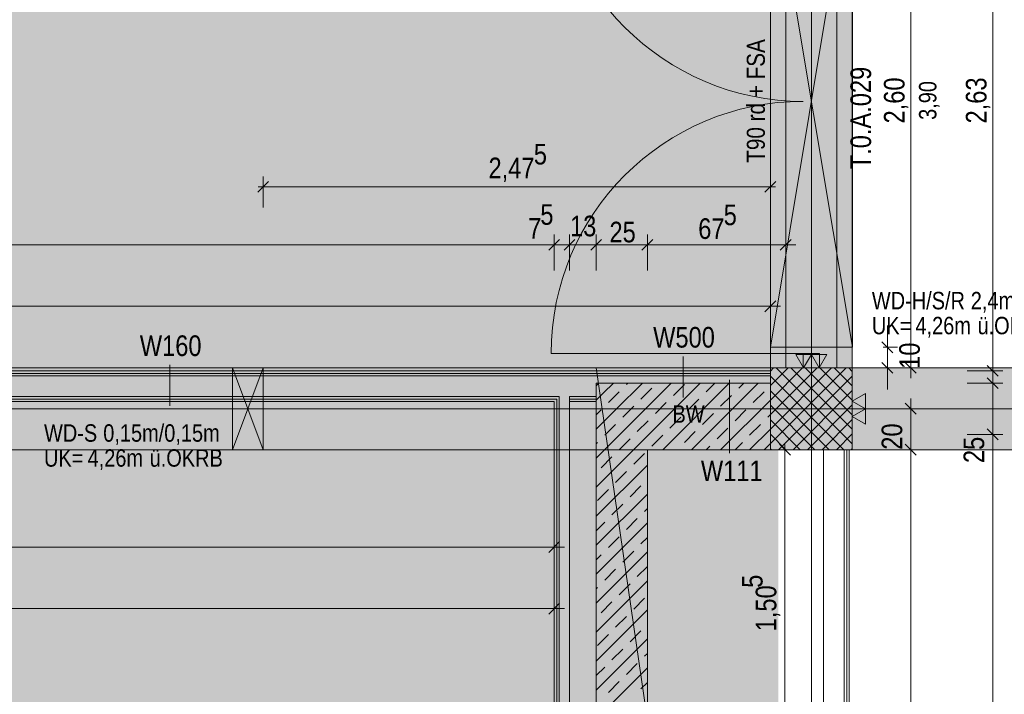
# Model space of a CAD drawing. Extents: x -620 to 300, y 62 to 1162.
# Tile 52 of 256: x -533 to -437, y 747 to 812. Entities that reach past the tile are written whole.
import ezdxf
from ezdxf.lldxf.tags import DXFTag

# ---------------------------------------------------------------- set-up
doc = ezdxf.new("R2010")
doc.units = 0
doc.layers.get('0').update_dxf_attribs({"lineweight": 13})
for name, color, linetype, lineweight, true_color in [('--Bem innen', 9, 'Continuous', 13, 0x808080), ('00 -Bauelemente -Dämmung innen', 7, 'Continuous', 9, 0xff7fe6), ('00 -Bauelemente -Gipskarton', 7, 'Continuous', 9, 0xff7fe6), ('30 -33 Aussenwände- 3 Aussenstützen', 7, 'Continuous', 50, 0x0000dd), ('30 -34 Innenwände- 1 tragend', 7, 'Continuous', 13, 0xdd0806), ('30 -34 Innenwände- 11 Durchbruch', 4, 'Continuous', 9, 0x00ffff), ('30 -34 Innenwände- 2 nichttragend', 7, 'Continuous', 18, 0xff7fe6), ('30 -34 Innenwände- 4 Türen_Fenster', 7, 'Continuous', 15, 0x9955ff), ('30 -35 Decken- 1 Konstruktion-Träger- Stahlbeton', 7, 'Continuous', 13, 0x33aa00), ('70 -72 Beschriftung- 1 Beschriftung allgemein', 7, 'Continuous', 9, 0xff6633), ('70 -72 Beschriftung- 2 Beschriftung Bauteile', 7, 'Continuous', 9, 0x9999ff), ('70 -76 Bemaßung- 2 Allgemein', 9, 'Continuous', 5, 0x808080), ('iwb_Layout BA_Markierung', 7, 'Continuous', 9, 0xbadcdc), ('iwb_Schraffur_BW', 7, 'Continuous', 13, 0x7400e8), ('iwb_Schraffur_Unterzug', 7, 'Continuous', 5, 0xffffcc), ('iwb_Sichtbeton', 2, 'Continuous', 50, 0xffff00), ('iwb_Sichtbeton-Shading', 2, 'Continuous', 50, 0xffff00)]:
    doc.layers.add(name, color=color, linetype=linetype, lineweight=lineweight, true_color=true_color)
for name, color, linetype, lineweight in [('70 -71 Achsen- 1 Gebäudeachsen', 7, 'STRICHPUNKT2-A06G94XR8I', 18), ('70 -75 Raumstempel- 3 Wandstempel', 7, 'Continuous', 50), ('Keine', 7, 'Continuous', 9)]:
    doc.layers.add(name, color=color, linetype=linetype, lineweight=lineweight)
doc.styles.get("Standard").update_dxf_attribs({"font": 'ARIALN.TTF'})
tags = doc.linetypes.add('fein_strichliert-A06G94XS8I', pattern=[4, 1, -2, 1]).pattern_tags.tags
tags[8:9] = [DXFTag(74, 4), DXFTag(75, 0), DXFTag(340, '0'), DXFTag(46, 0.0), DXFTag(50, 0.0), DXFTag(44, 0.0), DXFTag(45, 0.0)]
tags[6:7] = [DXFTag(74, 4), DXFTag(75, 0), DXFTag(340, '0'), DXFTag(46, 0.0), DXFTag(50, 0.0), DXFTag(44, 0.0), DXFTag(45, 0.0)]
tags[4:5] = [DXFTag(74, 4), DXFTag(75, 0), DXFTag(340, '0'), DXFTag(46, 0.0), DXFTag(50, 0.0), DXFTag(44, 0.0), DXFTag(45, 0.0)]
tags = doc.linetypes.add('STRICHPUNKT2-A06G94XR8I', pattern=[12.7, 6.35, -3.175, 0, -3.175]).pattern_tags.tags
tags[10:11] = [DXFTag(74, 4), DXFTag(75, 0), DXFTag(340, '0'), DXFTag(46, 0.0), DXFTag(50, 0.0), DXFTag(44, 0.0), DXFTag(45, 0.0)]
tags[8:9] = [DXFTag(74, 4), DXFTag(75, 0), DXFTag(340, '0'), DXFTag(46, 0.0), DXFTag(50, 0.0), DXFTag(44, 0.0), DXFTag(45, 0.0)]
tags[6:7] = [DXFTag(74, 4), DXFTag(75, 0), DXFTag(340, '0'), DXFTag(46, 0.0), DXFTag(50, 0.0), DXFTag(44, 0.0), DXFTag(45, 0.0)]
tags[4:5] = [DXFTag(74, 4), DXFTag(75, 0), DXFTag(340, '0'), DXFTag(46, 0.0), DXFTag(50, 0.0), DXFTag(44, 0.0), DXFTag(45, 0.0)]

# ---------------------------------------------------------------- blocks, each defined once
blk = doc.blocks.new('Shading-A06G94VT8I', base_point=(-44.915, 989.453))
at = {"layer": 'iwb_Sichtbeton-Shading', "color": 51, "true_color": 0xffff7f}
blk.add_solid([(-476.961, 776.97), (-476.361, 776.97), (-476.961, 606.953), (-476.361, 606.953)], dxfattribs=at)
blk = doc.blocks.new('Polygon-A06G94XJ8I')
at = {"color": 0, "linetype": 'ByBlock', "lineweight": -2, "ltscale": 0.13}
blk.add_solid([(-458.92, 86.609), (-538.631, 86.396), (-458.753, 1083.814), (-538.631, 1083.814)], dxfattribs=at)
blk = doc.blocks.new('Referenz-A06G94XT8I')
at = {"layer": '00 -Bauelemente -Dämmung innen', "color": 0, "linetype": 'Continuous', "lineweight": -2, "ltscale": 0.13}
for p, q in [((-476.58, 777.653), (-538.631, 777.653)), ((-459.58, 777.653), (-476.58, 777.653)), ((-459.58, 776.953), (-476.58, 776.953)), ((-480.18, 775.653), (-538.631, 775.653)), ((-480.18, 775.653), (-480.18, 607.453)), ((-479.18, 775.653), (-479.18, 775.153)), ((-476.58, 775.653), (-479.18, 775.653)), ((-479.18, 775.153), (-479.18, 607.453)), ((-454.38, 613.453), (-454.38, 770.453)), ((-452.38, 613.453), (-452.38, 770.453))]:
    blk.add_line(p, q, dxfattribs=at)
at = {"layer": '00 -Bauelemente -Gipskarton', "color": 0, "linetype": 'Continuous', "lineweight": -2, "ltscale": 0.13}
for p, q in [((-476.58, 778.153), (-538.631, 778.153)), ((-476.58, 777.903), (-538.631, 777.903)), ((-476.58, 777.653), (-538.631, 777.653)), ((-459.58, 778.153), (-476.58, 778.153)), ((-459.58, 777.903), (-476.58, 777.903)), ((-459.58, 777.653), (-476.58, 777.653)), ((-480.18, 775.653), (-538.631, 775.653)), ((-480.18, 775.653), (-480.18, 607.453)), ((-476.58, 775.653), (-479.18, 775.653)), ((-480.43, 775.403), (-538.631, 775.403)), ((-480.68, 775.153), (-538.631, 775.153)), ((-480.68, 775.153), (-480.68, 607.453)), ((-480.43, 775.403), (-480.43, 607.453)), ((-476.58, 775.403), (-479.18, 775.403)), ((-476.58, 775.153), (-479.18, 775.153)), ((-452.38, 613.453), (-452.38, 770.453)), ((-452.13, 613.453), (-452.13, 770.453)), ((-451.88, 613.453), (-451.88, 770.453))]:
    blk.add_line(p, q, dxfattribs=at)
at = {"layer": '30 -33 Aussenwände- 3 Aussenstützen', "color": 0, "lineweight": -2}
for p, q in [((-459.58, 778.135), (-459.261, 778.453)), ((-459.58, 776.721), (-457.847, 778.453)), ((-459.58, 775.306), (-456.433, 778.453)), ((-459.58, 773.892), (-455.018, 778.453)), ((-459.58, 772.478), (-453.604, 778.453)), ((-459.58, 771.064), (-452.19, 778.453)), ((-458.999, 778.453), (-451.58, 771.034)), ((-457.585, 778.453), (-451.58, 772.448)), ((-456.17, 778.453), (-451.58, 773.863)), ((-454.756, 778.453), (-451.58, 775.277)), ((-453.342, 778.453), (-451.58, 776.691)), ((-451.928, 778.453), (-451.58, 778.105)), ((-459.58, 777.62), (-452.413, 770.453)), ((-458.776, 770.453), (-451.58, 777.65)), ((-459.58, 776.206), (-453.827, 770.453)), ((-457.362, 770.453), (-451.58, 776.235)), ((-459.58, 774.792), (-455.241, 770.453)), ((-455.947, 770.453), (-451.58, 774.821)), ((-455.58, 775.453), (-455.58, 773.453)), ((-456.58, 774.453), (-454.58, 774.453)), ((-459.58, 773.377), (-456.656, 770.453)), ((-454.533, 770.453), (-451.58, 773.407)), ((-459.58, 771.963), (-458.07, 770.453)), ((-453.119, 770.453), (-451.58, 771.993)), ((-459.58, 770.549), (-459.484, 770.453)), ((-451.705, 770.453), (-451.58, 770.579))]:
    blk.add_line(p, q, dxfattribs=at)
at = {"layer": '30 -33 Aussenwände- 3 Aussenstützen', "color": 0, "linetype": 'Continuous', "lineweight": -2, "ltscale": 0.13}
for p, q in [((-451.58, 778.453), (-459.58, 778.453)), ((-459.58, 778.453), (-459.58, 770.453)), ((-451.58, 770.453), (-451.58, 778.453)), ((-459.58, 770.453), (-451.58, 770.453))]:
    blk.add_line(p, q, dxfattribs=at)
at = {"layer": '30 -34 Innenwände- 1 tragend', "color": 0, "linetype": 'Continuous', "lineweight": -2, "ltscale": 0.13}
for p, q in [((-458.08, 778.453), (-453.08, 778.453)), ((-458.08, 778.453), (-453.08, 778.453)), ((-459.58, 776.953), (-476.58, 776.953)), ((-476.58, 776.953), (-476.58, 606.953)), ((-459.58, 770.453), (-471.58, 770.453)), ((-471.58, 770.453), (-471.58, 613.453))]:
    blk.add_line(p, q, dxfattribs=at)
at = {"layer": '30 -34 Innenwände- 1 tragend', "color": 0, "lineweight": -2}
for p, q in [((-476.58, 776.953), (-476.58, 606.953)), ((-459.58, 776.953), (-476.58, 776.953)), ((-476.58, 776.691), (-476.466, 776.805)), ((-476.58, 776.691), (-476.466, 776.805)), ((-476.466, 776.805), (-476.317, 776.953)), ((-476.466, 776.805), (-476.317, 776.953)), ((-475.851, 776.006), (-474.903, 776.953)), ((-475.851, 776.006), (-474.903, 776.953)), ((-474.621, 774.407), (-472.075, 776.953)), ((-474.621, 774.407), (-472.075, 776.953)), ((-473.626, 776.817), (-473.489, 776.953)), ((-473.626, 776.817), (-473.489, 776.953)), ((-473.391, 772.809), (-469.246, 776.953)), ((-473.391, 772.809), (-469.246, 776.953)), ((-472.161, 771.21), (-466.418, 776.953)), ((-472.161, 771.21), (-466.418, 776.953)), ((-470.089, 770.453), (-463.589, 776.953)), ((-470.089, 770.453), (-463.589, 776.953)), ((-469.029, 775.756), (-467.969, 776.817)), ((-469.029, 775.756), (-467.969, 776.817)), ((-467.261, 770.453), (-460.761, 776.953)), ((-467.261, 770.453), (-460.761, 776.953)), ((-465.847, 776.11), (-465.004, 776.953)), ((-465.847, 776.11), (-465.004, 776.953)), ((-462.665, 776.463), (-462.175, 776.953)), ((-462.665, 776.463), (-462.175, 776.953)), ((-476.58, 775.277), (-475.851, 776.006)), ((-476.58, 775.277), (-475.851, 776.006)), ((-475.236, 775.207), (-474.333, 776.11)), ((-475.236, 775.207), (-474.333, 776.11)), ((-472.211, 775.403), (-471.151, 776.463)), ((-472.211, 775.403), (-471.151, 776.463)), ((-464.433, 774.695), (-463.373, 775.756)), ((-464.433, 774.695), (-463.373, 775.756)), ((-461.251, 775.049), (-460.191, 776.11)), ((-461.251, 775.049), (-460.191, 776.11)), ((-475.393, 775.049), (-475.236, 775.207)), ((-475.393, 775.049), (-475.236, 775.207)), ((-473.979, 773.635), (-472.918, 774.695)), ((-473.979, 773.635), (-472.918, 774.695)), ((-470.797, 773.988), (-469.736, 775.049)), ((-470.797, 773.988), (-469.736, 775.049)), ((-467.615, 774.342), (-466.554, 775.403)), ((-467.615, 774.342), (-466.554, 775.403)), ((-464.433, 770.453), (-459.58, 775.306)), ((-464.433, 770.453), (-459.58, 775.306)), ((-476.58, 772.449), (-474.621, 774.407)), ((-476.58, 772.449), (-474.621, 774.407)), ((-476.58, 773.863), (-476.1, 774.342)), ((-476.58, 773.863), (-476.1, 774.342)), ((-469.383, 772.574), (-468.322, 773.635)), ((-469.383, 772.574), (-468.322, 773.635)), ((-466.201, 772.928), (-465.14, 773.988)), ((-466.201, 772.928), (-465.14, 773.988)), ((-463.019, 773.281), (-461.958, 774.342)), ((-463.019, 773.281), (-461.958, 774.342)), ((-459.837, 773.635), (-459.58, 773.892)), ((-459.837, 773.635), (-459.58, 773.892)), ((-476.58, 769.62), (-473.391, 772.809)), ((-476.58, 769.62), (-473.391, 772.809)), ((-475.747, 771.867), (-474.686, 772.928)), ((-475.747, 771.867), (-474.686, 772.928)), ((-472.565, 772.221), (-471.504, 773.281)), ((-472.565, 772.221), (-471.504, 773.281)), ((-461.605, 771.867), (-460.544, 772.928)), ((-461.605, 771.867), (-460.544, 772.928)), ((-471.151, 770.806), (-470.09, 771.867)), ((-471.151, 770.806), (-470.09, 771.867)), ((-467.969, 771.16), (-466.908, 772.221)), ((-467.969, 771.16), (-466.908, 772.221)), ((-464.787, 771.513), (-463.726, 772.574)), ((-464.787, 771.513), (-463.726, 772.574)), ((-461.604, 770.453), (-459.58, 772.478)), ((-461.604, 770.453), (-459.58, 772.478)), ((-476.58, 766.792), (-472.161, 771.21)), ((-476.58, 766.792), (-472.161, 771.21)), ((-476.58, 771.034), (-476.454, 771.16)), ((-476.58, 771.034), (-476.454, 771.16)), ((-474.333, 770.453), (-473.272, 771.513)), ((-474.333, 770.453), (-473.272, 771.513)), ((-465.847, 770.453), (-465.494, 770.806)), ((-465.847, 770.453), (-465.494, 770.806)), ((-463.018, 770.453), (-462.312, 771.16)), ((-463.018, 770.453), (-462.312, 771.16)), ((-460.19, 770.453), (-459.58, 771.064)), ((-460.19, 770.453), (-459.58, 771.064)), ((-472.918, 769.039), (-471.858, 770.099)), ((-472.918, 769.039), (-471.858, 770.099)), ((-459.58, 770.453), (-471.58, 770.453)), ((-471.58, 770.453), (-471.58, 613.453)), ((-476.58, 763.963), (-471.58, 768.963)), ((-476.58, 763.963), (-471.58, 768.963)), ((-476.1, 768.685), (-475.04, 769.746)), ((-476.1, 768.685), (-475.04, 769.746)), ((-474.686, 767.271), (-473.626, 768.331)), ((-474.686, 767.271), (-473.626, 768.331)), ((-473.272, 765.857), (-472.211, 766.917)), ((-473.272, 765.857), (-472.211, 766.917)), ((-476.58, 761.135), (-471.58, 766.135)), ((-476.58, 761.135), (-471.58, 766.135)), ((-476.454, 765.503), (-475.393, 766.564)), ((-476.454, 765.503), (-475.393, 766.564)), ((-475.04, 764.089), (-473.979, 765.15)), ((-475.04, 764.089), (-473.979, 765.15)), ((-471.858, 764.442), (-471.58, 764.721)), ((-471.858, 764.442), (-471.58, 764.721)), ((-476.58, 762.549), (-475.747, 763.382)), ((-476.58, 762.549), (-475.747, 763.382)), ((-476.58, 758.306), (-471.58, 763.306)), ((-476.58, 758.306), (-471.58, 763.306)), ((-473.626, 762.675), (-472.565, 763.735)), ((-473.626, 762.675), (-472.565, 763.735)), ((-475.393, 760.907), (-474.333, 761.968)), ((-475.393, 760.907), (-474.333, 761.968)), ((-472.211, 761.26), (-471.58, 761.892)), ((-472.211, 761.26), (-471.58, 761.892)), ((-476.58, 755.478), (-471.58, 760.478)), ((-476.58, 755.478), (-471.58, 760.478)), ((-476.58, 759.721), (-476.1, 760.2)), ((-476.58, 759.721), (-476.1, 760.2)), ((-473.979, 759.493), (-472.918, 760.553)), ((-473.979, 759.493), (-472.918, 760.553)), ((-475.747, 757.725), (-474.686, 758.786)), ((-475.747, 757.725), (-474.686, 758.786)), ((-472.565, 758.078), (-471.58, 759.064)), ((-472.565, 758.078), (-471.58, 759.064)), ((-476.58, 752.65), (-471.58, 757.65)), ((-476.58, 752.65), (-471.58, 757.65)), ((-474.333, 756.311), (-473.272, 757.371)), ((-474.333, 756.311), (-473.272, 757.371)), ((-476.58, 756.892), (-476.454, 757.018)), ((-476.58, 756.892), (-476.454, 757.018)), ((-476.1, 754.543), (-475.04, 755.604)), ((-476.1, 754.543), (-475.04, 755.604)), ((-472.918, 754.896), (-471.858, 755.957)), ((-472.918, 754.896), (-471.858, 755.957)), ((-476.58, 749.821), (-471.58, 754.821)), ((-476.58, 749.821), (-471.58, 754.821)), ((-474.686, 753.129), (-473.626, 754.189)), ((-474.686, 753.129), (-473.626, 754.189)), ((-473.272, 751.714), (-472.211, 752.775)), ((-473.272, 751.714), (-472.211, 752.775)), ((-476.58, 746.993), (-471.58, 751.993)), ((-476.58, 746.993), (-471.58, 751.993)), ((-476.454, 751.361), (-475.393, 752.422)), ((-476.454, 751.361), (-475.393, 752.422)), ((-475.04, 749.947), (-473.979, 751.007)), ((-475.04, 749.947), (-473.979, 751.007)), ((-471.858, 750.3), (-471.58, 750.578)), ((-471.858, 750.3), (-471.58, 750.578)), ((-476.58, 748.407), (-475.747, 749.24)), ((-476.58, 748.407), (-475.747, 749.24)), ((-476.58, 744.164), (-471.58, 749.164)), ((-476.58, 744.164), (-471.58, 749.164)), ((-473.626, 748.533), (-472.565, 749.593)), ((-473.626, 748.533), (-472.565, 749.593)), ((-475.393, 746.765), (-474.333, 747.825)), ((-475.393, 746.765), (-474.333, 747.825)), ((-472.211, 747.118), (-471.58, 747.75)), ((-472.211, 747.118), (-471.58, 747.75))]:
    blk.add_line(p, q, dxfattribs=at)
at = {"layer": '30 -34 Innenwände- 11 Durchbruch', "color": 0, "linetype": 'Continuous', "lineweight": -2, "ltscale": 0.13}
for p, q in [((-459.578, 780.453), (-459.578, 828.453)), ((-459.578, 828.453), (-451.578, 780.453)), ((-451.578, 828.453), (-459.578, 780.453)), ((-451.578, 828.453), (-459.578, 780.453)), ((-451.578, 780.453), (-459.578, 828.453)), ((-451.578, 780.453), (-451.578, 828.453)), ((-459.578, 780.453), (-451.578, 780.453)), ((-512.08, 778.457), (-509.08, 778.457)), ((-509.08, 778.457), (-512.08, 770.457)), ((-509.08, 770.457), (-512.08, 778.457)), ((-512.08, 770.457), (-512.08, 778.457)), ((-512.08, 778.457), (-509.08, 770.457)), ((-509.08, 778.457), (-512.08, 770.457)), ((-509.08, 770.457), (-509.08, 778.457)), ((-512.08, 770.457), (-509.08, 770.457))]:
    blk.add_line(p, q, dxfattribs=at)
at = {"layer": '30 -34 Innenwände- 11 Durchbruch', "color": 0, "lineweight": -2}
for points in [[(-455.578, 804.453), (-459.578, 828.453), (-455.578, 828.453)], [(-455.578, 804.453), (-455.578, 828.453), (-451.578, 828.453)], [(-455.578, 780.453), (-459.578, 780.453), (-455.578, 804.453)], [(-455.578, 780.453), (-455.578, 804.453), (-451.578, 780.453)], [(-512.08, 770.457), (-512.08, 778.457), (-510.58, 774.457)], [(-509.08, 770.457), (-510.58, 774.457), (-509.08, 778.457)]]:
    blk.add_solid(points, dxfattribs=at)
at = {"layer": '30 -34 Innenwände- 2 nichttragend', "color": 0, "linetype": 'Continuous', "lineweight": -2, "ltscale": 0.13}
for p, q in [((-476.58, 778.153), (-538.631, 778.153)), ((-459.58, 778.153), (-476.58, 778.153)), ((-459.58, 778.153), (-459.58, 776.953)), ((-459.58, 776.953), (-476.58, 776.953)), ((-476.58, 775.653), (-476.58, 776.953)), ((-476.58, 775.403), (-476.58, 775.653)), ((-480.68, 775.153), (-538.631, 775.153)), ((-480.68, 775.153), (-480.68, 607.453)), ((-476.58, 775.153), (-479.18, 775.153)), ((-479.18, 775.153), (-479.18, 607.453)), ((-476.58, 775.153), (-476.58, 775.403)), ((-451.88, 770.453), (-454.38, 770.453)), ((-454.38, 613.453), (-454.38, 770.453)), ((-451.88, 613.453), (-451.88, 770.453))]:
    blk.add_line(p, q, dxfattribs=at)
at = {"layer": '30 -34 Innenwände- 4 Türen_Fenster', "color": 0, "linetype": 'fein_strichliert-A06G94XS8I', "lineweight": -2, "ltscale": 0.13}
for p, q in [((-458.08, 830.453), (-458.08, 778.453)), ((-453.08, 830.453), (-453.08, 778.453)), ((-456.38, 779.853), (-480.98, 779.853))]:
    blk.add_line(p, q, dxfattribs=at)
at = {"layer": '30 -34 Innenwände- 4 Türen_Fenster', "color": 0, "linetype": 'Continuous', "lineweight": -2, "ltscale": 0.13}
for p, q in [((-456.38, 778.453), (-456.38, 779.853)), ((-456.38, 779.853), (-454.78, 779.853)), ((-454.78, 779.853), (-454.78, 778.453)), ((-454.78, 778.453), (-456.38, 778.453))]:
    blk.add_line(p, q, dxfattribs=at)
at = {"layer": '30 -34 Innenwände- 4 Türen_Fenster', "color": 0, "linetype": 'fein_strichliert-A06G94XS8I', "lineweight": -2, "ltscale": 0.13}
for centre, major_axis in [((-456.38, 829.053), (-24.6, 0)), ((-456.38, 779.853), (0, 24.6))]:
    blk.add_ellipse(centre, major_axis=major_axis, ratio=1, start_param=0, end_param=1.570796, dxfattribs=at)
at = {"layer": '30 -35 Decken- 1 Konstruktion-Träger- Stahlbeton', "color": 0, "lineweight": -2}
for p, q in [((-459.58, 778.453), (-459.58, 995.453)), ((-451.58, 778.453), (-451.58, 995.453)), ((-459.58, 778.453), (-451.58, 778.453))]:
    blk.add_line(p, q, dxfattribs=at)
at = {"layer": '30 -35 Decken- 1 Konstruktion-Träger- Stahlbeton', "color": 0, "linetype": 'fein_strichliert-A06G94XS8I', "lineweight": -2, "ltscale": 0.13}
for p, q in [((76.501, 778.453), (-538.631, 778.453)), ((76.501, 770.453), (-538.631, 770.453))]:
    blk.add_line(p, q, dxfattribs=at)
at = {"layer": '70 -71 Achsen- 1 Gebäudeachsen', "color": 0, "linetype": 'STRICHPUNKT2-A06G94XR8I', "lineweight": -2, "ltscale": 0.13}
for p, q in [((-455.58, 1084.393), (-455.58, 84.953)), ((-538.631, 774.453), (76.501, 774.453))]:
    blk.add_line(p, q, dxfattribs=at)
at = {"layer": '70 -72 Beschriftung- 1 Beschriftung allgemein', "color": 0, "linetype": 'fein_strichliert-A06G94XS8I', "lineweight": -2, "ltscale": 0.13}
blk.add_line((-476.58, 778.453), (-451.58, 606.953), dxfattribs=at)
at = {"layer": '70 -72 Beschriftung- 2 Beschriftung Bauteile', "color": 0, "lineweight": -2}
for p, q in [((-456.33, 778.453), (-457.08, 779.752)), ((-457.08, 779.752), (-455.58, 779.752)), ((-455.58, 779.752), (-456.33, 778.453)), ((-454.83, 778.453), (-455.58, 779.752)), ((-455.58, 779.752), (-454.08, 779.752)), ((-454.08, 779.752), (-454.83, 778.453)), ((-451.58, 775.203), (-450.281, 775.953)), ((-450.281, 775.953), (-450.281, 774.453)), ((-450.281, 774.453), (-451.58, 775.203)), ((-451.58, 773.703), (-450.281, 774.453)), ((-450.281, 772.953), (-451.58, 773.703)), ((-450.281, 774.453), (-450.281, 772.953))]:
    blk.add_line(p, q, dxfattribs=at)
for points in [[(-456.33, 778.453), (-457.08, 779.752), (-456.33, 779.752)], [(-456.33, 778.453), (-456.33, 779.752), (-455.58, 779.752)], [(-454.83, 778.453), (-455.58, 779.752), (-454.83, 779.752)], [(-454.83, 778.453), (-454.83, 779.752), (-454.08, 779.752)], [(-450.281, 774.453), (-451.58, 775.203), (-450.281, 775.953)], [(-450.281, 772.953), (-451.58, 773.703), (-450.281, 774.453)]]:
    blk.add_solid(points, dxfattribs=at)
at = {"layer": '70 -75 Raumstempel- 3 Wandstempel', "color": 0, "linetype": 'Continuous', "lineweight": -2, "ltscale": 0.13}
for p, q in [((-468.08, 779.553), (-468.08, 775.553)), ((-518.182, 778.733), (-518.182, 774.733))]:
    blk.add_line(p, q, dxfattribs=at)
at = {"layer": '70 -76 Bemaßung- 2 Allgemein', "color": 0, "linetype": 'Continuous', "lineweight": -2, "ltscale": 0.13}
for p, q in [((-445.88, 779.514), (-445.88, 829.393)), ((-437.88, 779.214), (-437.88, 829.693)), ((-509.08, 794.11), (-509.08, 797.11)), ((-459.58, 794.11), (-459.58, 797.11)), ((-509.61, 795.58), (-508.549, 796.641)), ((-509.58, 796.11), (-508.019, 796.11)), ((-460.64, 796.11), (-508.019, 796.11)), ((-459.08, 796.11), (-460.64, 796.11)), ((-459.049, 796.641), (-460.11, 795.58)), ((-480.149, 790.984), (-481.21, 789.923)), ((-480.149, 790.984), (-481.21, 789.923)), ((-480.68, 787.953), (-480.68, 791.453)), ((-480.68, 787.953), (-480.68, 791.453)), ((-479.71, 789.923), (-478.649, 790.984)), ((-479.71, 789.923), (-478.649, 790.984)), ((-479.18, 787.953), (-479.18, 791.453)), ((-479.18, 787.953), (-479.18, 791.453)), ((-476.049, 790.984), (-477.11, 789.923)), ((-477.11, 789.923), (-476.049, 790.984)), ((-476.58, 787.953), (-476.58, 791.453)), ((-476.58, 787.953), (-476.58, 791.453)), ((-472.11, 789.923), (-471.049, 790.984)), ((-471.049, 790.984), (-472.11, 789.923)), ((-471.58, 787.953), (-471.58, 791.453)), ((-471.58, 787.953), (-471.58, 791.453)), ((-457.549, 790.984), (-458.61, 789.923)), ((-458.08, 787.953), (-458.08, 791.453)), ((-481.74, 790.453), (-538.631, 790.453)), ((-481.74, 790.453), (-482.8, 790.453)), ((-479.68, 790.453), (-481.74, 790.453)), ((-479.68, 790.453), (-481.74, 790.453)), ((-479.18, 790.453), (-480.68, 790.453)), ((-480.18, 790.453), (-478.119, 790.453)), ((-480.18, 790.453), (-478.119, 790.453)), ((-477.64, 790.453), (-478.119, 790.453)), ((-478.119, 790.453), (-477.059, 790.453)), ((-475.58, 790.453), (-477.64, 790.453)), ((-477.58, 790.453), (-475.519, 790.453)), ((-472.64, 790.453), (-475.519, 790.453)), ((-470.58, 790.453), (-472.64, 790.453)), ((-472.58, 790.453), (-470.519, 790.453)), ((-459.14, 790.453), (-470.519, 790.453)), ((-457.08, 790.453), (-459.14, 790.453)), ((-459.58, 781.953), (-459.58, 785.453)), ((-460.64, 784.453), (-538.631, 784.453)), ((-458.58, 784.453), (-460.64, 784.453)), ((-459.049, 784.984), (-460.11, 783.923)), ((-448.16, 781.514), (-448.16, 782.574)), ((-448.16, 779.953), (-448.16, 781.514)), ((-447.629, 779.923), (-448.69, 780.984)), ((-448.578, 780.453), (-447.16, 780.453)), ((-448.16, 778.453), (-448.16, 780.453)), ((-445.88, 777.453), (-445.88, 779.514)), ((-437.88, 779.214), (-437.88, 780.274)), ((-448.69, 778.984), (-447.629, 777.923)), ((-448.58, 778.453), (-447.16, 778.453)), ((-448.28, 778.453), (-444.88, 778.453)), ((-448.16, 778.953), (-448.16, 777.393)), ((-445.349, 777.923), (-446.41, 778.984)), ((-437.349, 777.623), (-438.41, 778.684)), ((-437.349, 777.623), (-438.41, 778.684)), ((-437.88, 777.153), (-437.88, 779.214)), ((-437.88, 777.153), (-437.88, 779.214)), ((-437.88, 778.014), (-437.88, 779.074)), ((-440.38, 778.153), (-436.88, 778.153)), ((-440.38, 778.153), (-436.88, 778.153)), ((-438.41, 777.484), (-437.349, 776.423)), ((-437.349, 776.423), (-438.41, 777.484)), ((-437.88, 776.953), (-437.88, 778.153)), ((-437.88, 775.953), (-437.88, 778.014)), ((-437.88, 777.953), (-437.88, 775.893)), ((-448.16, 777.393), (-448.16, 776.333)), ((-440.38, 776.953), (-436.88, 776.953)), ((-440.38, 776.953), (-436.88, 776.953)), ((-437.88, 771.953), (-437.88, 776.953)), ((-437.88, 775.893), (-437.88, 774.833)), ((-446.41, 774.984), (-445.349, 773.923)), ((-445.88, 775.453), (-445.88, 773.393)), ((-448.38, 774.453), (-444.88, 774.453)), ((-445.88, 771.514), (-445.88, 773.393)), ((-437.88, 772.953), (-437.88, 770.893)), ((-437.88, 772.953), (-437.88, 770.893)), ((-440.38, 771.953), (-436.88, 771.953)), ((-440.38, 771.953), (-436.88, 771.953)), ((-438.41, 772.484), (-437.349, 771.423)), ((-438.41, 772.484), (-437.349, 771.423)), ((-458.69, 770.984), (-457.629, 769.923)), ((-458.16, 770.953), (-458.16, 769.393)), ((-446.41, 770.984), (-445.349, 769.923)), ((-445.349, 769.923), (-446.41, 770.984)), ((-445.88, 769.453), (-445.88, 771.514)), ((-445.88, 771.453), (-445.88, 769.393)), ((-437.88, 770.893), (-437.88, 769.833)), ((-437.88, 613.014), (-437.88, 770.893)), ((-460.848, 770.453), (-459.16, 770.453)), ((-448.38, 770.453), (-444.88, 770.453)), ((-448.38, 770.453), (-444.88, 770.453)), ((-458.16, 741.414), (-458.16, 769.393)), ((-445.88, 614.514), (-445.88, 769.393)), ((-480.68, 763.453), (-480.68, 759.953)), ((-480.149, 761.484), (-481.21, 760.423)), ((-481.74, 760.953), (-538.631, 760.953)), ((-479.68, 760.953), (-481.74, 760.953)), ((-480.68, 757.453), (-480.68, 753.953)), ((-480.149, 755.484), (-481.21, 754.423)), ((-481.74, 754.953), (-538.631, 754.953)), ((-479.68, 754.953), (-481.74, 754.953))]:
    blk.add_line(p, q, dxfattribs=at)
at = {"layer": 'Keine', "color": 0, "lineweight": -2}
blk.add_line((-463.58, 770.119), (-463.58, 777.288), dxfattribs=at)
at = {"layer": '--Bem innen', "color": 0, "linetype": 'Continuous', "lineweight": -2, "ltscale": 0.13, "insert": (-445.073, 802.643), "char_height": 1.7, "attachment_point": 1, "rotation": 90}
blk.add_mtext('{\\fArial Narrow;3,90}', dxfattribs=at)
at = {"layer": '30 -34 Innenwände- 11 Durchbruch', "color": 0, "linetype": 'Continuous', "lineweight": -2, "ltscale": 0.13, "char_height": 1.7, "attachment_point": 1}
for s, insert in [('{\\fArial Narrow;WD-H/S/R}', (-449.671, 785.858)), ('{\\fArial Narrow;2,4m/0,27m}', (-440.021, 785.858)), ('{\\fArial Narrow;UK=}', (-449.671, 783.423)), ('{\\fArial Narrow;4,26m}', (-445.419, 783.423)), ('{\\fArial Narrow;ü.OKRB}', (-439.362, 783.423)), ('{\\fArial Narrow;WD-S}', (-530.472, 772.938)), ('{\\fArial Narrow;0,15m/0,15m}', (-524.692, 772.938)), ('{\\fArial Narrow;UK=}', (-530.472, 770.502)), ('{\\fArial Narrow;4,26m}', (-526.22, 770.502)), ('{\\fArial Narrow;ü.OKRB}', (-520.163, 770.502))]:
    blk.add_mtext(s, dxfattribs=dict(at, insert=insert))
at = {"layer": '70 -75 Raumstempel- 3 Wandstempel', "color": 0, "linetype": 'Continuous', "lineweight": -2, "ltscale": 0.13, "attachment_point": 1}
for s, insert, char_height in [('{\\fArial Narrow;W500}', (-471.022, 782.436), 2.01377), ('{\\fArial Narrow;W160}', (-521.124, 781.612), 2.01377), ('{\\fArial Narrow;BW}', (-469.131, 774.786), 1.7), ('{\\fArial Narrow;W111}', (-466.361, 769.403), 2.01377)]:
    blk.add_mtext(s, dxfattribs=dict(at, insert=insert, char_height=char_height))
at = {"layer": '70 -76 Bemaßung- 2 Allgemein', "color": 0, "linetype": 'Continuous', "lineweight": -2, "ltscale": 0.13, "char_height": 2.01377, "attachment_point": 1, "rotation": 90}
for s, insert in [('{\\fArial Narrow;2,60}', (-448.495, 802.295)), ('{\\fArial Narrow;2,63}', (-440.495, 802.295)), ('{\\fArial Narrow;10}', (-447.005, 778.348)), ('{\\fArial Narrow;20}', (-448.722, 770.458)), ('{\\fArial Narrow;25}', (-440.722, 769.153)), ('{\\fArial Narrow;5}', (-462.352, 756.979)), ('{\\fArial Narrow;1,50}', (-461.01, 752.734))]:
    blk.add_mtext(s, dxfattribs=dict(at, insert=insert))
at = {"layer": '70 -76 Bemaßung- 2 Allgemein', "color": 0, "linetype": 'Continuous', "lineweight": -2, "ltscale": 0.13, "char_height": 2.01377, "attachment_point": 1}
for s, insert in [('{\\fArial Narrow;5}', (-482.663, 800.303)), ('{\\fArial Narrow;2,47}', (-487.089, 798.96)), ('{\\fArial Narrow;5}', (-482.032, 794.418)), ('{\\fArial Narrow;5}', (-464.134, 794.382)), ('{\\fArial Narrow;7}', (-483.21, 793.075)), ('{\\fArial Narrow;13}', (-479.131, 793.296)), ('{\\fArial Narrow;67}', (-466.619, 793.039)), ('{\\fArial Narrow;25}', (-475.282, 792.704))]:
    blk.add_mtext(s, dxfattribs=dict(at, insert=insert))
at = {"layer": 'Keine', "color": 0, "linetype": 'Continuous', "lineweight": -2, "ltscale": 0.13, "attachment_point": 1, "rotation": 90}
for s, insert, char_height in [('{\\fArial Narrow;T90 rd + FSA}', (-461.879, 798.462), 1.76205), ('{\\fArial Narrow;T.0.A.029}', (-451.763, 797.823), 2.01377)]:
    blk.add_mtext(s, dxfattribs=dict(at, insert=insert, char_height=char_height))
blk = doc.blocks.new('Referenz-A06G94XV8I')
at = {"layer": 'iwb_Schraffur_BW', "linetype": 'Continuous', "ltscale": 0.13}
blk.add_hatch(color=256, dxfattribs=at).paths.add_polyline_path([(-476.579, 606.953), (-476.579, 776.953), (-453.079, 776.953), (-453.079, 770.453), (-471.579, 770.453), (-471.579, 613.453), (-453.079, 613.453), (-453.079, 598.513), (-458.079, 598.513), (-458.079, 606.953)])
at = {"layer": 'iwb_Schraffur_Unterzug', "linetype": 'Continuous', "ltscale": 0.13}
for points in [[(-459.579, 778.453), (-459.579, 830.453), (-451.579, 778.453), (-451.579, 830.453)], [(-538.631, 778.453), (76.501, 778.453), (76.501, 777.933)], [(-538.631, 778.453), (76.501, 777.933), (-538.631, 777.229)], [(-538.631, 777.229), (76.501, 777.933), (76.501, 770.973)], [(-538.631, 777.229), (76.501, 770.973), (-538.631, 771.678)], [(-538.631, 771.678), (76.501, 770.973), (76.501, 770.453)], [(-538.631, 771.678), (76.501, 770.453), (-538.631, 770.453)]]:
    blk.add_solid(points, dxfattribs=at)
at = {"layer": 'iwb_Sichtbeton', "linetype": 'Continuous', "ltscale": 0.5}
blk.add_solid([(-476.961, 776.97), (-476.361, 776.97), (-476.961, 606.953), (-476.361, 606.953)], dxfattribs=at)

msp = doc.modelspace()

# ---------------------------------------------------------------- block references
at = {"color": 8, "lineweight": 13, "ltscale": 0.13, "true_color": 0x808080}
msp.add_blockref('Referenz-A06G94XT8I', (0, 0), dxfattribs=at)
at = {"color": 8, "lineweight": 25, "ltscale": 0.25, "true_color": 0x808080}
msp.add_blockref('Referenz-A06G94XV8I', (0, 0), dxfattribs=at)
msp.add_blockref('Shading-A06G94VT8I', (-44.915, 989.453))
at = {"layer": 'iwb_Layout BA_Markierung', "ltscale": 0.13}
msp.add_blockref('Polygon-A06G94XJ8I', (0, 0), dxfattribs=at)

doc.saveas('drawing.dxf')
